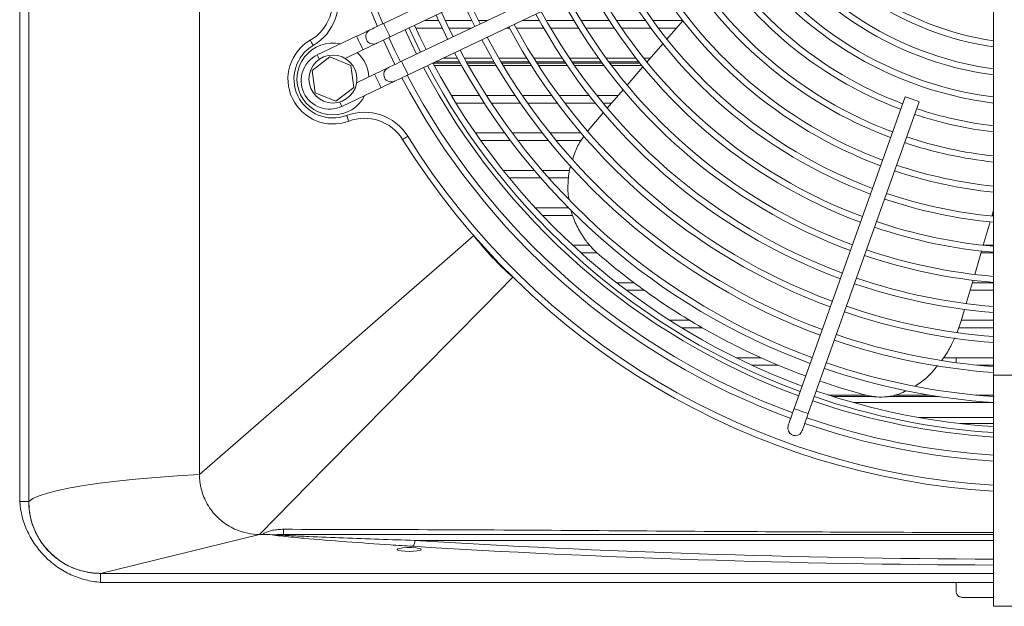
# Model space of a CAD drawing. Header units: millimetres. Extents: x 4946 to 18537, y -10559 to 785.
# Tile 7 of 79: x 7323 to 7351, y -902 to -885. Entities that reach past the tile are written whole.
import ezdxf

# ---------------------------------------------------------------- set-up
doc = ezdxf.new("R2010")
doc.units = ezdxf.units.MM

# ---------------------------------------------------------------- blocks, each defined once
blk = doc.blocks.new('W_Z_TYLU')
at = {"color": 7, "linetype": 'Continuous', "lineweight": 13}
for p, q in [((280.388, 451.551), (280.388, 502.151)), ((280.688, 451.551), (280.688, 502.151)), ((280.688, 502.151), (280.688, 451.551)), ((286.388, 452.451), (286.388, 501.251)), ((302.466, 472.233), (292.532, 467.508)), ((292.747, 467.057), (302.681, 471.781)), ((303.067, 470.969), (293.134, 466.244)), ((293.348, 465.792), (303.282, 470.517)), ((312.888, 469.135), (312.888, 455.768)), ((293.893, 467.601), (294.371, 467.601)), ((294.656, 467.466), (294.467, 467.874)), ((294.592, 467.601), (295.479, 467.601)), ((295.756, 467.491), (295.559, 467.896)), ((295.702, 467.601), (295.988, 467.601)), ((297.152, 467.601), (297.734, 467.601)), ((297.963, 467.601), (298.888, 467.601)), ((299.121, 467.601), (300.065, 467.601)), ((300.303, 467.601), (301.271, 467.601)), ((301.516, 467.601), (302.516, 467.601)), ((302.518, 467.598), (301.986, 466.981)), ((293.753, 467.037), (293.563, 467.445)), ((294.489, 467.351), (293.606, 467.351)), ((294.853, 467.062), (294.656, 467.466)), ((295.462, 467.351), (294.711, 467.351)), ((296.731, 467.351), (296.627, 467.351)), ((297.875, 467.351), (296.958, 467.351)), ((299.04, 467.351), (298.106, 467.351)), ((300.229, 467.351), (299.275, 467.351)), ((301.451, 467.351), (300.471, 467.351)), ((302.306, 467.351), (301.7, 467.351)), ((291.629, 467.079), (290.32, 466.456)), ((292.525, 466.951), (292.912, 466.138)), ((292.895, 466.629), (292.706, 467.037)), ((293.95, 466.632), (293.753, 467.037)), ((291.245, 466.342), (291.844, 466.627)), ((293.092, 466.224), (292.895, 466.629)), ((301.853, 466.827), (301.321, 466.212)), ((290.743, 466.396), (290.147, 465.939)), ((291.436, 466.108), (290.743, 466.396)), ((294.524, 466.351), (294.998, 466.351)), ((295.226, 466.351), (296.143, 466.351)), ((296.374, 466.351), (297.307, 466.351)), ((297.542, 466.351), (298.492, 466.351)), ((298.733, 466.351), (299.706, 466.351)), ((299.952, 466.351), (300.954, 466.351)), ((301.209, 466.351), (301.442, 466.351)), ((290.147, 465.939), (290.245, 465.195)), ((291.534, 465.364), (291.436, 466.108)), ((295.092, 466.179), (294.183, 466.179)), ((295.135, 466.101), (294.224, 466.101)), ((294.252, 466.222), (295.068, 466.222)), ((295.297, 466.222), (296.218, 466.222)), ((296.243, 466.179), (295.321, 466.179)), ((296.289, 466.101), (295.365, 466.101)), ((296.45, 466.222), (297.387, 466.222)), ((297.414, 466.179), (296.476, 466.179)), ((297.463, 466.101), (296.522, 466.101)), ((297.623, 466.222), (298.578, 466.222)), ((298.608, 466.179), (297.65, 466.179)), ((298.66, 466.101), (297.7, 466.101)), ((298.82, 466.222), (299.799, 466.222)), ((299.83, 466.179), (298.85, 466.179)), ((299.888, 466.101), (298.903, 466.101)), ((300.047, 466.222), (301.056, 466.222)), ((301.091, 466.179), (300.079, 466.179)), ((301.153, 466.101), (300.137, 466.101)), ((301.188, 466.058), (300.658, 465.444)), ((301.313, 466.222), (301.33, 466.222)), ((292.231, 465.814), (291.631, 465.529)), ((290.938, 464.907), (291.534, 465.364)), ((291.136, 464.74), (292.445, 465.363)), ((300.525, 465.291), (299.996, 464.678)), ((290.245, 465.195), (290.938, 464.907)), ((294.79, 465.101), (295.729, 465.101)), ((295.966, 465.101), (296.922, 465.101)), ((297.164, 465.101), (298.141, 465.101)), ((298.389, 465.101), (299.393, 465.101)), ((299.648, 465.101), (300.362, 465.101)), ((309.933, 465.062), (306.233, 454.65)), ((295.889, 464.851), (294.942, 464.851)), ((297.093, 464.851), (296.127, 464.851)), ((298.325, 464.851), (297.337, 464.851)), ((299.592, 464.851), (298.575, 464.851)), ((300.146, 464.851), (299.85, 464.851)), ((306.705, 454.483), (310.404, 464.895)), ((299.863, 464.525), (299.412, 464.003)), ((299.412, 464.003), (299.35, 463.918)), ((295.596, 463.851), (296.577, 463.851)), ((296.825, 463.851), (297.831, 463.851)), ((298.086, 463.851), (299.123, 463.851)), ((296.762, 463.601), (295.771, 463.601)), ((298.031, 463.601), (297.013, 463.601)), ((299.123, 463.601), (298.289, 463.601)), ((296.525, 462.601), (297.561, 462.601)), ((297.775, 462.351), (296.727, 462.351)), ((297.823, 462.601), (298.744, 462.601)), ((298.708, 462.351), (298.042, 462.351)), ((297.598, 461.351), (298.704, 461.351)), ((298.847, 461.101), (297.833, 461.101)), ((312.83, 461.078), (312.888, 461.275)), ((312.888, 461.101), (312.837, 461.101)), ((312.545, 460.102), (312.773, 460.883)), ((298.845, 460.101), (299.414, 460.101)), ((312.551, 460.101), (312.888, 460.101)), ((299.657, 459.851), (299.119, 459.851)), ((312.26, 459.128), (312.488, 459.907)), ((312.888, 459.851), (312.472, 459.851)), ((300.312, 458.851), (300.892, 458.851)), ((311.976, 458.156), (312.203, 458.934)), ((312.179, 458.851), (312.888, 458.851)), ((301.236, 458.601), (300.637, 458.601)), ((312.888, 458.601), (312.106, 458.601)), ((311.808, 457.58), (311.919, 457.962)), ((302.076, 457.601), (302.747, 457.601)), ((311.668, 457.19), (311.808, 457.58)), ((311.814, 457.601), (312.888, 457.601)), ((303.174, 457.351), (302.476, 457.351)), ((312.888, 457.351), (311.726, 457.351)), ((304.294, 456.351), (305.126, 456.351)), ((305.696, 456.101), (304.818, 456.101)), ((311.22, 456.351), (312.888, 456.351)), ((311.638, 456.183), (311.638, 456.351)), ((312.888, 456.101), (312.344, 456.101)), ((315.888, 455.768), (312.888, 455.768)), ((312.888, 455.768), (312.888, 448.051)), ((307.382, 455.101), (308.629, 455.101)), ((309.57, 455.101), (310.761, 455.101)), ((312.296, 455.101), (312.888, 455.101)), ((307.539, 455.051), (308.917, 455.051)), ((312.888, 454.851), (308.212, 454.851)), ((309.348, 455.051), (311.074, 455.051)), ((310.402, 454.351), (312.888, 454.351)), ((311.771, 454.151), (312.888, 454.151)), ((280.388, 451.551), (280.688, 451.551)), ((283.088, 449.151), (288.388, 450.451)), ((288.388, 450.451), (288.494, 450.451)), ((312.888, 450.251), (293.574, 450.251)), ((293.466, 450.011), (293.31, 450.011)), ((312.888, 449.151), (283.088, 449.151)), ((283.088, 448.851), (283.088, 449.151)), ((311.638, 448.551), (311.638, 448.851)), ((312.888, 448.851), (311.638, 448.851)), ((312.888, 448.351), (311.838, 448.351)), ((312.888, 448.051), (315.888, 448.051))]:
    blk.add_line(p, q, dxfattribs=at)
at = {"color": 7, "linetype": 'Continuous', "lineweight": 13, "flags": 128}
for points in [[(295.189, 468.218), (295.378, 467.81), (295.576, 467.405)], [(292.081, 467.293), (292.072, 467.289), (292.046, 467.277), (292.005, 467.257), (291.948, 467.23), (291.88, 467.198), (291.802, 467.161), (291.717, 467.12), (291.629, 467.079)], [(292.532, 467.508), (292.444, 467.466), (292.359, 467.426), (292.281, 467.389), (292.213, 467.356), (292.157, 467.329), (292.115, 467.31), (292.089, 467.297), (292.081, 467.293)], [(292.747, 467.057), (292.739, 467.074), (292.716, 467.123), (292.681, 467.196), (292.64, 467.282), (292.599, 467.369), (292.564, 467.442), (292.54, 467.491), (292.532, 467.508)], [(293.634, 466.482), (293.293, 467.195), (293.248, 467.295)], [(293.386, 467.351), (293.769, 466.546), (293.769, 466.546)], [(290.184, 466.774), (290.164, 466.807), (290.146, 466.84), (290.128, 466.869), (290.113, 466.896), (290.1, 466.917), (290.091, 466.933), (290.085, 466.943), (290.083, 466.946)], [(291.844, 466.627), (291.836, 466.644), (291.812, 466.693), (291.778, 466.766), (291.737, 466.853), (291.695, 466.939), (291.661, 467.012), (291.637, 467.061), (291.629, 467.079), (291.629, 467.079)], [(292.295, 466.842), (292.304, 466.846), (292.33, 466.858), (292.372, 466.878), (292.428, 466.905), (292.496, 466.937), (292.574, 466.974), (292.659, 467.015), (292.747, 467.057)], [(291.844, 466.627), (291.932, 466.669), (292.017, 466.709), (292.095, 466.746), (292.163, 466.779), (292.219, 466.806), (292.261, 466.825), (292.287, 466.838), (292.295, 466.842)], [(290.388, 466.311), (290.386, 466.316), (290.351, 466.39), (290.328, 466.439), (290.32, 466.456)], [(292.682, 466.029), (292.673, 466.025), (292.648, 466.013), (292.606, 465.993), (292.55, 465.966), (292.481, 465.934), (292.403, 465.896), (292.319, 465.856), (292.231, 465.814)], [(293.134, 466.244), (293.045, 466.202), (292.961, 466.162), (292.883, 466.124), (292.814, 466.092), (292.758, 466.065), (292.716, 466.045), (292.691, 466.033), (292.682, 466.029)], [(293.134, 466.244), (293.142, 466.227), (293.165, 466.178), (293.2, 466.104), (293.241, 466.018), (293.282, 465.932), (293.317, 465.858), (293.34, 465.809), (293.348, 465.792)], [(292.231, 465.814), (292.239, 465.797), (292.262, 465.748), (292.297, 465.675), (292.338, 465.588), (292.379, 465.502), (292.414, 465.429), (292.437, 465.38), (292.445, 465.363), (292.445, 465.363)], [(292.897, 465.577), (292.905, 465.582), (292.931, 465.594), (292.973, 465.614), (293.029, 465.64), (293.097, 465.673), (293.176, 465.71), (293.26, 465.75), (293.348, 465.792)], [(292.445, 465.363), (292.533, 465.405), (292.618, 465.445), (292.696, 465.482), (292.765, 465.515), (292.821, 465.541), (292.862, 465.561), (292.888, 465.573), (292.897, 465.577)], [(309.933, 465.062), (309.951, 465.056), (310.002, 465.038)], [(310.002, 465.038), (310.079, 465.011), (310.169, 464.979), (310.259, 464.947), (310.335, 464.92), (310.387, 464.901), (310.404, 464.895)], [(291.067, 464.884), (291.07, 464.879), (291.104, 464.806), (291.128, 464.757), (291.136, 464.74)], [(291.367, 464.247), (291.366, 464.25), (291.362, 464.261), (291.355, 464.278), (291.347, 464.302), (291.336, 464.33), (291.324, 464.363), (291.311, 464.398), (291.297, 464.434)], [(293.167, 463.635), (293.17, 463.637), (293.18, 463.643), (293.195, 463.653), (293.216, 463.666), (293.242, 463.682), (293.272, 463.701), (293.303, 463.72), (293.337, 463.741)], [(286.388, 452.451), (287.587, 453.497), (288.778, 454.534), (289.956, 455.561), (291.117, 456.573), (292.26, 457.569), (293.38, 458.545), (294.475, 459.499), (295.54, 460.427)], [(288.388, 450.451), (289.497, 451.577), (290.597, 452.694), (291.685, 453.8), (292.759, 454.89), (293.814, 455.962), (294.849, 457.013), (295.861, 458.039), (296.846, 459.039)], [(306.233, 454.65), (306.194, 454.54), (306.157, 454.434), (306.122, 454.336), (306.091, 454.251), (306.066, 454.18), (306.048, 454.128), (306.036, 454.096), (306.033, 454.085)], [(306.233, 454.65), (306.251, 454.644), (306.302, 454.626)], [(306.302, 454.626), (306.379, 454.599), (306.469, 454.567), (306.559, 454.535), (306.636, 454.507), (306.687, 454.489), (306.705, 454.483)], [(306.504, 453.918), (306.508, 453.928), (306.519, 453.961), (306.538, 454.013), (306.563, 454.083), (306.593, 454.169), (306.628, 454.267), (306.665, 454.373), (306.705, 454.483)], [(306.033, 454.085), (306.018, 453.988), (306.042, 453.894)], [(280.688, 451.551), (280.831, 451.646), (281.042, 451.738), (281.32, 451.829), (281.663, 451.917), (282.068, 452.001), (282.533, 452.081), (283.056, 452.157), (283.632, 452.227), (284.257, 452.293), (284.928, 452.352), (285.639, 452.405), (286.388, 452.451)]]:
    blk.add_lwpolyline(points, dxfattribs=at)
at = {"color": 7, "linetype": 'Continuous', "lineweight": 13}
blk.add_circle((290.841, 465.651), 0.8, dxfattribs=at)
for centre, radius, start, end in [((314.388, 476.851), 24, 161.0346, 203.1692), ((314.388, 476.851), 23.8, 161.0396, 203.1501), ((314.388, 476.851), 10.239, 210.7616, 261.5756), ((314.388, 476.851), 10.039, 210.868, 261.4065), ((314.388, 476.851), 11.166, 210.3182, 262.28), ((314.388, 476.851), 10.966, 210.4074, 262.1383), ((314.388, 476.851), 11.894, 210.0189, 262.755), ((314.388, 476.851), 12.094, 209.943, 262.8487), ((314.388, 476.851), 13.05, 209.6123, 249.3401), ((314.388, 476.851), 12.85, 209.6774, 249.323), ((314.388, 476.851), 14.05, 209.3147, 249.4182), ((314.388, 476.851), 13.85, 209.3708, 249.4035), ((314.388, 476.851), 14.85, 209.1056, 249.4732), ((314.388, 476.851), 15.05, 209.0567, 249.486), ((314.388, 476.851), 16.05, 208.831, 249.5453), ((314.388, 476.851), 15.85, 208.8739, 249.534), ((289.326, 468.241), 1.5, 300.3307, 18.9613), ((289.326, 468.241), 1.7, 300.3307, 18.9613), ((314.388, 476.851), 17.05, 208.6318, 249.5976), ((314.388, 476.851), 16.85, 208.6697, 249.5877), ((314.388, 476.851), 18.05, 208.4546, 249.6442), ((314.388, 476.851), 17.85, 208.4885, 249.6353), ((314.388, 476.851), 22.05, 204.2684, 206.6071), ((314.388, 476.851), 19.05, 208.2962, 249.6858), ((314.388, 476.851), 18.85, 208.3265, 249.6779), ((292.188, 467.068), 0.25, 115.4377, 295.4377), ((314.388, 476.851), 20.05, 208.1535, 249.7233), ((314.388, 476.851), 19.85, 208.1809, 249.7161), ((290.841, 465.651), 1.5, 120.3307, 290.5448), ((314.388, 476.851), 21.05, 208.0244, 249.7573), ((314.388, 476.851), 20.85, 208.0492, 249.7507), ((290.841, 465.651), 1.3, 120.3307, 290.5448), ((290.841, 465.651), 1.2, 77.7793, 270), ((314.388, 476.851), 21.85, 207.9296, 249.7514), ((290.728, 465.598), 0.95, 115.4377, 295.4377), ((290.841, 465.651), 1.2, 3.4134, 47.4621), ((314.388, 476.851), 22.05, 207.907, 249.7881), ((292.789, 465.803), 0.25, 115.4377, 295.4377), ((314.388, 476.851), 23.2, 207.7846, 249.8203), ((314.388, 476.851), 23.05, 207.7989, 249.8163), ((314.388, 476.851), 22.85, 207.8205, 249.8109), ((314.388, 476.851), 24, 207.7063, 249.8409), ((314.388, 476.851), 23.8, 207.7254, 249.8359), ((290.841, 465.651), 1.2, 270, 333.0962), ((314.388, 476.851), 12.85, 251.5525, 263.2967), ((291.894, 462.842), 1.7, 31.9142, 110.5448), ((291.894, 462.842), 1.5, 31.9142, 110.5448), ((314.388, 476.851), 13.05, 251.5354, 263.3999), ((314.388, 476.851), 24.8, 211.9142, 266.5324), ((314.388, 476.851), 13.85, 251.472, 263.7826), ((314.388, 476.851), 25, 211.9142, 266.5602), ((314.388, 476.851), 14.05, 251.4573, 263.8715), ((314.388, 476.851), 14.85, 251.4023, 264.2028), ((314.388, 476.851), 15.05, 251.3895, 264.2801), ((314.388, 476.851), 15.85, 251.3415, 264.5697), ((314.388, 476.851), 16.05, 251.3302, 264.6376), ((314.388, 476.851), 17.05, 251.2779, 264.9529), ((314.388, 476.851), 16.85, 251.2878, 264.8928), ((314.388, 476.851), 18.05, 251.2313, 265.2332), ((314.388, 476.851), 17.85, 251.2402, 265.1796), ((314.388, 476.851), 19.05, 251.1897, 265.4839), ((314.388, 476.851), 18.85, 251.1976, 265.4359), ((314.388, 476.851), 19.85, 251.1594, 265.6663), ((314.388, 476.851), 20.05, 251.1522, 265.7096), ((314.388, 476.851), 20.85, 251.1248, 265.8745), ((314.388, 476.851), 21.05, 251.1182, 265.9138), ((314.388, 476.851), 21.85, 251.0933, 266.1091), ((314.388, 476.851), 22.05, 251.0874, 266.1268), ((314.388, 476.851), 22.85, 251.0646, 266.2361), ((314.388, 476.851), 23.2, 251.0552, 266.2929), ((314.388, 476.851), 23.05, 251.0417, 266.2688), ((314.388, 476.851), 24, 251.0346, 266.4167), ((314.388, 476.851), 23.8, 251.0396, 266.3865), ((306.268, 454.001), 0.25, 205.4377, 340.4377), ((283.088, 451.551), 2.4, 180, 270), ((313.637, 450.584), 24.445, 179.9097, 180.3102), ((293.324, 450.231), 0.252, 315.3582, 4.6836)]:
    blk.add_arc(centre, radius, start, end, dxfattribs=at)
for centre, major_axis, ratio, start_param, end_param in [((314.388, 459.079), (58, 0), 0.16306, 4.345354, 4.686524), ((293.388, 449.948), (0.4, 0), 0.1625, 1.767228, 7.65755), ((314.388, 458.882), (58.2, 0), 0.1625, 4.345354, 4.686613)]:
    blk.add_ellipse(centre, major_axis=major_axis, ratio=ratio, start_param=start_param, end_param=end_param, dxfattribs=at)
for points, knots in [([(299.225, 463.749), (299.195, 463.709), (299.072, 463.546), (298.937, 463.285), (298.867, 463.055), (298.842, 462.973)], [0, 0, 0, 0, 0.170969, 0.704485, 1, 1, 1, 1]), ([(298.769, 462.747), (298.767, 462.742), (298.712, 462.576), (298.687, 462.228), (298.672, 461.862), (298.712, 461.672), (298.717, 461.649)], [0, 0, 0, 0, 0.013942, 0.476549, 0.936513, 1, 1, 1, 1]), ([(298.789, 461.288), (298.793, 461.264), (298.828, 461.078), (298.975, 460.746), (299.202, 460.352), (299.46, 460.03), (299.639, 459.865), (299.728, 459.782)], [0, 0, 0, 0, 0.039825, 0.317228, 0.594608, 0.797301, 1, 1, 1, 1]), ([(295.54, 460.427), (295.733, 460.174), (295.939, 459.931), (296.375, 459.467), (296.605, 459.247), (296.846, 459.039)], [0, 0, 0, 0, 0.5, 0.5, 1, 1, 1, 1]), ([(299.728, 459.782), (299.944, 459.601), (300.377, 459.238), (301.126, 458.667), (301.973, 458.075), (302.925, 457.479), (303.894, 456.938), (304.868, 456.456), (305.781, 456.053), (306.358, 455.836), (306.62, 455.738)], [0, 0, 0, 0, 0.099176, 0.198736, 0.334067, 0.469406, 0.608315, 0.747235, 0.885332, 1, 1, 1, 1]), ([(311.163, 456.263), (311.251, 456.39), (311.415, 456.625), (311.537, 456.891), (311.593, 457.014)], [0, 0, 0, 0, 0.538581, 1, 1, 1, 1]), ([(310.267, 455.405), (310.342, 455.452), (310.541, 455.578), (310.797, 455.81), (310.961, 456.012), (311.022, 456.088)], [0, 0, 0, 0, 0.27217, 0.726805, 1, 1, 1, 1]), ([(307.092, 455.572), (307.305, 455.499), (307.837, 455.316), (308.347, 455.178), (308.652, 455.095)], [0, 0, 0, 0, 0.402064, 1, 1, 1, 1]), ([(308.652, 455.095), (308.764, 455.072), (308.988, 455.026), (309.351, 455.041), (309.687, 455.107), (309.9, 455.208), (309.984, 455.248)], [0, 0, 0, 0, 0.25692, 0.51384, 0.807745, 1, 1, 1, 1]), ([(286.648, 451.464), (286.563, 451.614), (286.499, 451.772), (286.443, 451.981), (286.434, 452.023), (286.417, 452.108), (286.41, 452.15), (286.393, 452.279), (286.388, 452.365), (286.388, 452.451)], [0, 0, 0, 0, 0.5, 0.5, 0.625, 0.625, 0.75, 0.75, 1, 1, 1, 1]), ([(280.388, 451.551), (280.413, 451.207), (280.546, 450.697), (280.899, 450.087), (281.235, 449.688), (281.643, 449.35), (282.093, 449.093), (282.584, 448.919), (282.918, 448.864), (283.088, 448.851)], [0, 0, 0, 0, 0.25, 0.375, 0.5, 0.625, 0.75, 0.875, 1, 1, 1, 1]), ([(283.088, 449.151), (283.072, 449.152), (283.041, 449.152), (282.994, 449.153), (282.946, 449.155), (282.9, 449.159), (282.853, 449.163), (282.806, 449.168), (282.759, 449.174), (282.713, 449.181), (282.666, 449.189), (282.558, 449.209), (282.39, 449.251), (282.168, 449.331), (281.955, 449.431), (281.685, 449.593), (281.38, 449.843), (281.129, 450.149), (280.968, 450.418), (280.867, 450.632), (280.787, 450.854), (280.742, 451.037), (280.717, 451.176), (280.704, 451.269), (280.695, 451.363), (280.689, 451.457), (280.688, 451.52), (280.688, 451.551)], [0, 0, 0, 0, 0.012521, 0.025026, 0.03752, 0.050008, 0.062494, 0.074984, 0.087481, 0.099992, 0.112521, 0.125072, 0.187649, 0.250099, 0.312511, 0.375131, 0.500003, 0.624875, 0.68748, 0.749907, 0.812342, 0.874933, 0.900008, 0.925013, 0.949988, 0.97497, 1, 1, 1, 1]), ([(287.159, 450.873), (287.126, 450.899), (287.094, 450.926), (287.032, 450.981), (287.002, 451.009), (286.915, 451.096), (286.86, 451.158), (286.81, 451.223)], [0, 0, 0, 0, 0.25, 0.25, 0.5, 0.5, 1, 1, 1, 1]), ([(287.159, 450.873), (287.301, 450.763), (287.685, 450.539), (288.126, 450.451), (288.388, 450.451)], [0.5788239, 0.5788239, 0.5788239, 0.5788239, 0.75, 1, 1, 1, 1]), ([(288.494, 450.451), (288.518, 450.47), (288.544, 450.487), (288.598, 450.515), (288.626, 450.527), (288.683, 450.549), (288.712, 450.558), (288.771, 450.575), (288.8, 450.582), (288.889, 450.601), (288.949, 450.609), (289.07, 450.62), (289.131, 450.622), (289.192, 450.622)], [0, 0, 0, 0, 0.125, 0.125, 0.25, 0.25, 0.375, 0.375, 0.5, 0.5, 0.75, 0.75, 1, 1, 1, 1]), ([(289.192, 450.622), (290.792, 450.619), (295.791, 450.61), (303.69, 450.544), (309.988, 450.521), (312.888, 450.51)], [0, 0, 0, 0, 0.202554, 0.632929, 1, 1, 1, 1]), ([(288.807, 450.44), (288.719, 450.445), (288.616, 450.451), (288.509, 450.451), (288.494, 450.451)], [0, 0, 0, 0, 0.8642, 1, 1, 1, 1]), ([(288.907, 450.438), (288.907, 450.438), (288.904, 450.438), (288.888, 450.438), (288.855, 450.438), (288.825, 450.439), (288.807, 450.44)], [0, 0, 0, 0, 0.009446, 0.064272, 0.483962, 1, 1, 1, 1]), ([(293.503, 450.054), (293.255, 450.07), (292.51, 450.117), (291.288, 450.204), (290.091, 450.3), (289.297, 450.378), (288.933, 450.416), (288.827, 450.436), (288.807, 450.44)], [0, 0, 0, 0, 0.1510263, 0.4536833, 0.7561941, 0.9072997, 0.98295, 1, 1, 1, 1]), ([(288.907, 450.438), (288.951, 450.435), (288.996, 450.433), (289.088, 450.427), (289.134, 450.425), (289.273, 450.417), (289.367, 450.412), (289.65, 450.399), (289.841, 450.39), (290.417, 450.365), (290.805, 450.349), (291.587, 450.319), (291.981, 450.305), (292.774, 450.277), (293.173, 450.264), (293.574, 450.251)], [0, 0, 0, 0, 0.03125, 0.03125, 0.0625, 0.0625, 0.125, 0.125, 0.25, 0.25, 0.5, 0.5, 0.75, 0.75, 1, 1, 1, 1]), ([(312.888, 450.451), (309.988, 450.451), (303.69, 450.451), (295.791, 450.451), (290.792, 450.451), (289.192, 450.451)], [0, 0, 0, 0, 0.367066, 0.797435, 1, 1, 1, 1]), ([(311.638, 448.551), (311.638, 448.529), (311.642, 448.507), (311.657, 448.463), (311.669, 448.442), (311.693, 448.413), (311.702, 448.404), (311.723, 448.387), (311.735, 448.379), (311.761, 448.366), (311.775, 448.361), (311.806, 448.353), (311.822, 448.351), (311.838, 448.351)], [0, 0, 0, 0, 0.25, 0.25, 0.5, 0.5, 0.625, 0.625, 0.75, 0.75, 0.875, 0.875, 1, 1, 1, 1])]:
    blk.add_open_spline(points, degree=3, knots=knots, dxfattribs=at)
for points in [[(286.648, 451.464), (286.696, 451.38), (286.75, 451.299), (286.81, 451.223)], [(289.192, 450.451), (289.097, 450.451), (289.002, 450.448), (288.907, 450.438)], [(311.638, 448.851), (302.086, 448.851), (292.541, 448.851), (283.088, 448.851)]]:
    blk.add_open_spline(points, degree=3, dxfattribs=at)

msp = doc.modelspace()

# ---------------------------------------------------------------- block references
at = {"color": 18, "lineweight": 13, "true_color": 0x000000, "xscale": 0.8500000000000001, "yscale": 0.8500000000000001, "zscale": 0.8500000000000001}
msp.add_blockref('W_Z_TYLU', (7084.818, -1282.767), dxfattribs=at)

doc.saveas('drawing.dxf')
